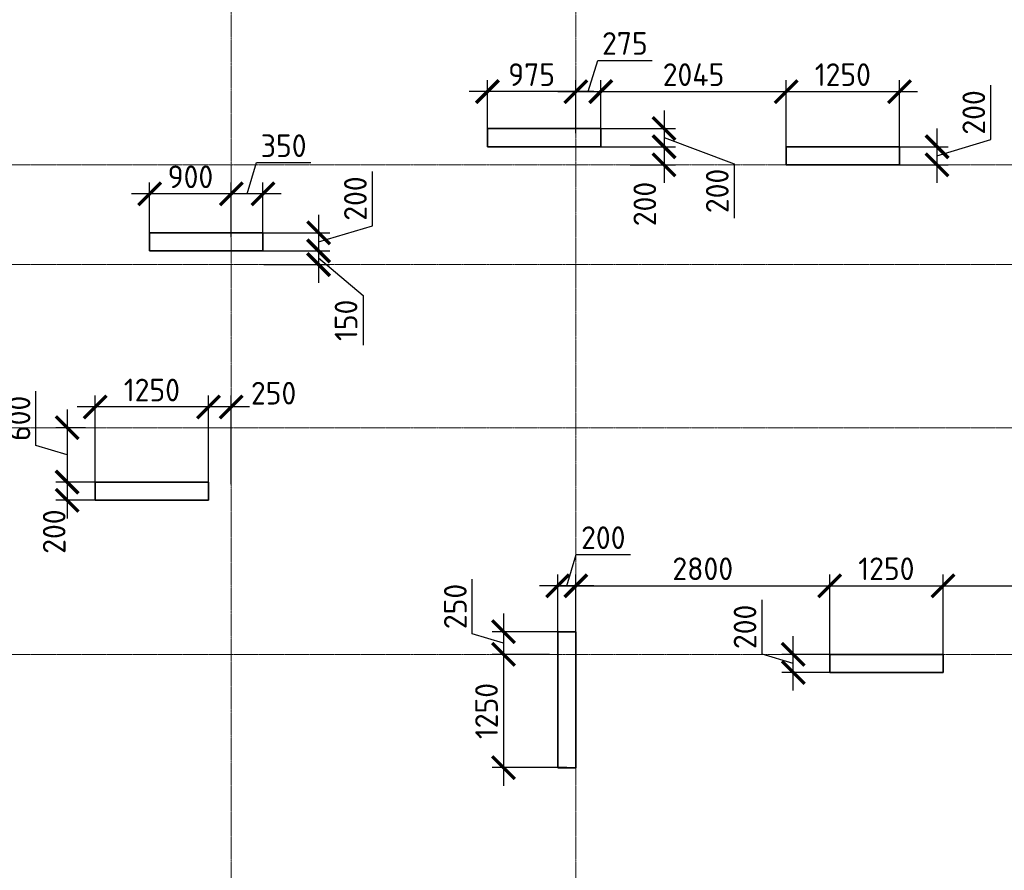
# Model space of a CAD drawing. Header units: millimetres. Extents: x 263826 to 1718326, y -423071 to 70137.
# Tile 45 of 256: x 478909 to 489768, y -310222 to -300839. Entities that reach past the tile are written whole.
import ezdxf

# ---------------------------------------------------------------- set-up
doc = ezdxf.new("R2010")
doc.units = ezdxf.units.MM
doc.linetypes.add('______5', pattern=[1100, 800, -100, 100, -100])
doc.linetypes.add('осевая', pattern=[50.8, 31.75, -6.35, 6.35, -6.35])
doc.layers.add('Колонна_ бетон', color=7, linetype='Continuous', lineweight=50, true_color=0xb4b496)
doc.layers.add('Оси', color=40, linetype='______5', lineweight=18)
doc.layers.add('РАЗМЕРЫ', color=1, linetype='Continuous', lineweight=9)
doc.styles.add('GOST-2.304_Type-B', font='GOST_Common.ttf')
doc.dimstyles.new('СПДС', dxfattribs={"dimscale": 100, "dimtxt": 2.5, "dimasz": 2.5, "dimexe": 1.25, "dimexo": 0, "dimtad": 1, "dimdec": 0, "dimtxsty": 'GOST-2.304_Type-B', "dimblk": 'ARCHTICK', "dimcen": 2.5, "dimdle": 2, "dimadec": 0, "dimazin": 2, "dimtfac": 0.75, "dimtdec": 0, "dimtmove": 1, "dimatfit": 3, "dimfxl": 1, "dimtolj": 1, "dimarcsym": 1})

# ---------------------------------------------------------------- blocks, each defined once
blk = doc.blocks.new('оси2')
at = {"layer": 'Оси', "color": 16, "linetype": 'осевая', "lineweight": 0, "ltscale": 0.5, "transparency": 33554687}
for p, q in [((1020445.5, 5465.4), (1020445.5, -20739.3)), ((1024245.5, 5465.4), (1024245.5, -20739.3)), ((979200, -4392.9), (1032582.1, -4392.9)), ((979200, -5492.9), (1032582.1, -5492.9)), ((979200, -7292.9), (1032582.1, -7292.9)), ((979200, -9792.9), (1032582.1, -9792.9))]:
    blk.add_line(p, q, dxfattribs=at)
blk = doc.blocks.new('_ArchTick')
at = {"color": 0, "linetype": 'ByBlock', "const_width": 0.15}
blk.add_lwpolyline([(-0.5, -0.5), (0.5, 0.5)], dxfattribs=at)
blk = doc.blocks.new('*D1142')
at = {"layer": 'DEFPOINTS', "color": 0, "lineweight": 0, "transparency": 16777216}
for p in [(484842, -307084), (484842, -307762, -360), (485042, -307762, -360)]:
    blk.add_point(p, dxfattribs=at)
at = {"layer": 'РАЗМЕРЫ', "color": 0, "lineweight": -2, "transparency": 16777216}
for p, q in [((484942, -307084), (485045, -306740)), ((485045, -306740), (485645, -306740)), ((484842, -307762), (484842, -306959)), ((485042, -307762), (485042, -306959)), ((485242, -307084), (484642, -307084))]:
    blk.add_line(p, q, dxfattribs=at)
at = {"layer": 'РАЗМЕРЫ', "color": 0, "lineweight": -2, "transparency": 16777216, "xscale": 250, "yscale": 250, "zscale": 250, "rotation": 180}
blk.add_blockref('_ArchTick', (484842, -307084), dxfattribs=at)
at = {"layer": 'РАЗМЕРЫ', "color": 0, "lineweight": -2, "transparency": 16777216, "xscale": 250, "yscale": 250, "zscale": 250}
blk.add_blockref('_ArchTick', (485042, -307084), dxfattribs=at)
at = {"layer": 'РАЗМЕРЫ', "color": 0, "lineweight": 0, "transparency": 16777216, "insert": (485345, -306553), "char_height": 250, "attachment_point": 5, "style": 'GOST-2.304_Type-B'}
blk.add_mtext('\\A1;200', dxfattribs=at)
blk = doc.blocks.new('*D1143')
at = {"layer": 'DEFPOINTS', "color": 0, "lineweight": 0, "transparency": 16777216}
for p in [(484942, -307590, -200), (484244, -307840), (484752, -307840, -560)]:
    blk.add_point(p, dxfattribs=at)
at = {"layer": 'РАЗМЕРЫ', "color": 0, "lineweight": -2, "transparency": 16777216}
for p, q in [((483900, -307612), (483900, -307012)), ((484244, -307390), (484244, -308040)), ((484244, -307715), (483900, -307612)), ((484942, -307590), (484119, -307590)), ((484752, -307840), (484119, -307840))]:
    blk.add_line(p, q, dxfattribs=at)
at = {"layer": 'РАЗМЕРЫ', "color": 0, "lineweight": -2, "transparency": 16777216, "xscale": 250, "yscale": 250, "zscale": 250}
for p, rotation in [((484244, -307590), 90), ((484244, -307840), 270)]:
    blk.add_blockref('_ArchTick', p, dxfattribs=dict(at, rotation=rotation))
at = {"layer": 'РАЗМЕРЫ', "color": 0, "lineweight": 0, "transparency": 16777216, "insert": (483713, -307312), "char_height": 250, "attachment_point": 5, "rotation": 90, "style": 'GOST-2.304_Type-B'}
blk.add_mtext('\\A1;250', dxfattribs=at)
blk = doc.blocks.new('*D1144')
at = {"layer": 'DEFPOINTS', "color": 0, "lineweight": 0, "transparency": 16777216}
for p in [(484752, -307840, -560), (484244, -309090), (484942, -309090, -200)]:
    blk.add_point(p, dxfattribs=at)
at = {"layer": 'РАЗМЕРЫ', "color": 0, "lineweight": -2, "transparency": 16777216}
for p, q in [((484244, -307640), (484244, -309290)), ((484752, -307840), (484119, -307840)), ((484942, -309090), (484119, -309090))]:
    blk.add_line(p, q, dxfattribs=at)
at = {"layer": 'РАЗМЕРЫ', "color": 0, "lineweight": -2, "transparency": 16777216, "xscale": 250, "yscale": 250, "zscale": 250}
for p, rotation in [((484244, -307840), 90), ((484244, -309090), 270)]:
    blk.add_blockref('_ArchTick', p, dxfattribs=dict(at, rotation=rotation))
at = {"layer": 'РАЗМЕРЫ', "color": 0, "lineweight": 0, "transparency": 16777216, "insert": (484057, -308465), "char_height": 250, "attachment_point": 5, "rotation": 90, "style": 'GOST-2.304_Type-B'}
blk.add_mtext('\\A1;1250', dxfattribs=at)
blk = doc.blocks.new('*D1145')
at = {"layer": 'DEFPOINTS', "color": 0, "lineweight": 0, "transparency": 16777216}
for p in [(487842, -307084), (485042, -307762, -360), (487842, -307890)]:
    blk.add_point(p, dxfattribs=at)
at = {"layer": 'РАЗМЕРЫ', "color": 0, "lineweight": -2, "transparency": 16777216}
for p, q in [((485042, -307762), (485042, -306959)), ((487842, -307890), (487842, -306959)), ((484842, -307084), (488042, -307084))]:
    blk.add_line(p, q, dxfattribs=at)
at = {"layer": 'РАЗМЕРЫ', "color": 0, "lineweight": -2, "transparency": 16777216, "xscale": 250, "yscale": 250, "zscale": 250, "rotation": 180}
blk.add_blockref('_ArchTick', (485042, -307084), dxfattribs=at)
at = {"layer": 'РАЗМЕРЫ', "color": 0, "lineweight": -2, "transparency": 16777216, "xscale": 250, "yscale": 250, "zscale": 250}
blk.add_blockref('_ArchTick', (487842, -307084), dxfattribs=at)
at = {"layer": 'РАЗМЕРЫ', "color": 0, "lineweight": 0, "transparency": 16777216, "insert": (486442, -306896), "char_height": 250, "attachment_point": 5, "style": 'GOST-2.304_Type-B'}
blk.add_mtext('\\A1;2800', dxfattribs=at)
blk = doc.blocks.new('*D1146')
at = {"layer": 'DEFPOINTS', "color": 0, "lineweight": 0, "transparency": 16777216}
for p in [(489092, -307084), (487842, -307890), (489092, -307890)]:
    blk.add_point(p, dxfattribs=at)
at = {"layer": 'РАЗМЕРЫ', "color": 0, "lineweight": -2, "transparency": 16777216}
for p, q in [((487842, -307890), (487842, -306959)), ((489092, -307890), (489092, -306959)), ((487642, -307084), (489292, -307084))]:
    blk.add_line(p, q, dxfattribs=at)
at = {"layer": 'РАЗМЕРЫ', "color": 0, "lineweight": -2, "transparency": 16777216, "xscale": 250, "yscale": 250, "zscale": 250, "rotation": 180}
blk.add_blockref('_ArchTick', (487842, -307084), dxfattribs=at)
at = {"layer": 'РАЗМЕРЫ', "color": 0, "lineweight": -2, "transparency": 16777216, "xscale": 250, "yscale": 250, "zscale": 250}
blk.add_blockref('_ArchTick', (489092, -307084), dxfattribs=at)
at = {"layer": 'РАЗМЕРЫ', "color": 0, "lineweight": 0, "transparency": 16777216, "insert": (488467, -306896), "char_height": 250, "attachment_point": 5, "style": 'GOST-2.304_Type-B'}
blk.add_mtext('\\A1;1250', dxfattribs=at)
blk = doc.blocks.new('*D1147')
at = {"layer": 'DEFPOINTS', "color": 0, "lineweight": 0, "transparency": 16777216}
for p in [(491242, -307084), (491242, -307744), (489092, -307890)]:
    blk.add_point(p, dxfattribs=at)
at = {"layer": 'РАЗМЕРЫ', "color": 0, "lineweight": -2, "transparency": 16777216}
for p, q in [((489092, -307890), (489092, -306959)), ((491242, -307744), (491242, -306959)), ((488892, -307084), (491442, -307084))]:
    blk.add_line(p, q, dxfattribs=at)
at = {"layer": 'РАЗМЕРЫ', "color": 0, "lineweight": -2, "transparency": 16777216, "xscale": 250, "yscale": 250, "zscale": 250, "rotation": 180}
blk.add_blockref('_ArchTick', (489092, -307084), dxfattribs=at)
at = {"layer": 'РАЗМЕРЫ', "color": 0, "lineweight": -2, "transparency": 16777216, "xscale": 250, "yscale": 250, "zscale": 250}
blk.add_blockref('_ArchTick', (491242, -307084), dxfattribs=at)
at = {"layer": 'РАЗМЕРЫ', "color": 0, "lineweight": 0, "transparency": 16777216, "insert": (490167, -306896), "char_height": 250, "attachment_point": 5, "style": 'GOST-2.304_Type-B'}
blk.add_mtext('\\A1;2150', dxfattribs=at)
blk = doc.blocks.new('*D1064')
at = {"layer": 'DEFPOINTS', "color": 0, "lineweight": 0, "transparency": 16777216}
for p in [(485317, -301632), (485042, -302090), (485317, -302090)]:
    blk.add_point(p, dxfattribs=at)
at = {"layer": 'РАЗМЕРЫ', "color": 0, "lineweight": -2, "transparency": 16777216}
for p, q in [((485179, -301632), (485283, -301289)), ((485283, -301289), (485883, -301289)), ((485042, -302090), (485042, -301507)), ((485317, -302090), (485317, -301507)), ((484842, -301632), (485517, -301632))]:
    blk.add_line(p, q, dxfattribs=at)
at = {"layer": 'РАЗМЕРЫ', "color": 0, "lineweight": -2, "transparency": 16777216, "xscale": 250, "yscale": 250, "zscale": 250, "rotation": 180}
blk.add_blockref('_ArchTick', (485042, -301632), dxfattribs=at)
at = {"layer": 'РАЗМЕРЫ', "color": 0, "lineweight": -2, "transparency": 16777216, "xscale": 250, "yscale": 250, "zscale": 250}
blk.add_blockref('_ArchTick', (485317, -301632), dxfattribs=at)
at = {"layer": 'РАЗМЕРЫ', "color": 0, "lineweight": 0, "transparency": 16777216, "insert": (485583, -301101), "char_height": 250, "attachment_point": 5, "style": 'GOST-2.304_Type-B'}
blk.add_mtext('\\A1;275', dxfattribs=at)
blk = doc.blocks.new('*D1065')
at = {"layer": 'DEFPOINTS', "color": 0, "lineweight": 0, "transparency": 16777216}
for p in [(484067, -301632), (484067, -302090), (485042, -302090)]:
    blk.add_point(p, dxfattribs=at)
at = {"layer": 'РАЗМЕРЫ', "color": 0, "lineweight": -2, "transparency": 16777216}
for p, q in [((484067, -302090), (484067, -301507)), ((485042, -302090), (485042, -301507)), ((485242, -301632), (483867, -301632))]:
    blk.add_line(p, q, dxfattribs=at)
at = {"layer": 'РАЗМЕРЫ', "color": 0, "lineweight": -2, "transparency": 16777216, "xscale": 250, "yscale": 250, "zscale": 250, "rotation": 180}
blk.add_blockref('_ArchTick', (484067, -301632), dxfattribs=at)
at = {"layer": 'РАЗМЕРЫ', "color": 0, "lineweight": -2, "transparency": 16777216, "xscale": 250, "yscale": 250, "zscale": 250}
blk.add_blockref('_ArchTick', (485042, -301632), dxfattribs=at)
at = {"layer": 'РАЗМЕРЫ', "color": 0, "lineweight": 0, "transparency": 16777216, "insert": (484554, -301445), "char_height": 250, "attachment_point": 5, "style": 'GOST-2.304_Type-B'}
blk.add_mtext('\\A1;975', dxfattribs=at)
blk = doc.blocks.new('*D1066')
at = {"layer": 'DEFPOINTS', "color": 0, "lineweight": 0, "transparency": 16777216}
for p in [(485317, -302040, -200), (485317, -302240, -200), (486015, -302240)]:
    blk.add_point(p, dxfattribs=at)
at = {"layer": 'РАЗМЕРЫ', "color": 0, "lineweight": -2, "transparency": 16777216}
for p, q in [((486015, -301840), (486015, -302440)), ((485317, -302040), (486140, -302040)), ((486015, -302140), (486790, -302428)), ((485317, -302240), (486140, -302240)), ((486790, -302428), (486790, -303028))]:
    blk.add_line(p, q, dxfattribs=at)
at = {"layer": 'РАЗМЕРЫ', "color": 0, "lineweight": -2, "transparency": 16777216, "xscale": 250, "yscale": 250, "zscale": 250}
for p, rotation in [((486015, -302040), 90), ((486015, -302240), 270)]:
    blk.add_blockref('_ArchTick', p, dxfattribs=dict(at, rotation=rotation))
at = {"layer": 'РАЗМЕРЫ', "color": 0, "lineweight": 0, "transparency": 16777216, "insert": (486602, -302728), "char_height": 250, "attachment_point": 5, "rotation": 90, "style": 'GOST-2.304_Type-B'}
blk.add_mtext('\\A1;200', dxfattribs=at)
blk = doc.blocks.new('*D1067')
at = {"layer": 'DEFPOINTS', "color": 0, "lineweight": 0, "transparency": 16777216}
for p in [(485728, -302240), (485640, -302440, -560), (486015, -302440)]:
    blk.add_point(p, dxfattribs=at)
at = {"layer": 'РАЗМЕРЫ', "color": 0, "lineweight": -2, "transparency": 16777216}
for p, q in [((486015, -302040), (486015, -302640)), ((485728, -302240), (486140, -302240)), ((485640, -302440), (486140, -302440))]:
    blk.add_line(p, q, dxfattribs=at)
at = {"layer": 'РАЗМЕРЫ', "color": 0, "lineweight": -2, "transparency": 16777216, "xscale": 250, "yscale": 250, "zscale": 250}
for p, rotation in [((486015, -302240), 90), ((486015, -302440), 270)]:
    blk.add_blockref('_ArchTick', p, dxfattribs=dict(at, rotation=rotation))
at = {"layer": 'РАЗМЕРЫ', "color": 0, "lineweight": 0, "transparency": 16777216, "insert": (485803, -302872), "char_height": 250, "attachment_point": 5, "rotation": 90, "style": 'GOST-2.304_Type-B'}
blk.add_mtext('\\A1;200', dxfattribs=at)
blk = doc.blocks.new('*D1068')
at = {"layer": 'DEFPOINTS', "color": 0, "lineweight": 0, "transparency": 16777216}
for p in [(487362, -301632), (485317, -302090), (487362, -302290)]:
    blk.add_point(p, dxfattribs=at)
at = {"layer": 'РАЗМЕРЫ', "color": 0, "lineweight": -2, "transparency": 16777216}
for p, q in [((485317, -302090), (485317, -301507)), ((487362, -302290), (487362, -301507)), ((485117, -301632), (487562, -301632))]:
    blk.add_line(p, q, dxfattribs=at)
at = {"layer": 'РАЗМЕРЫ', "color": 0, "lineweight": -2, "transparency": 16777216, "xscale": 250, "yscale": 250, "zscale": 250, "rotation": 180}
blk.add_blockref('_ArchTick', (485317, -301632), dxfattribs=at)
at = {"layer": 'РАЗМЕРЫ', "color": 0, "lineweight": -2, "transparency": 16777216, "xscale": 250, "yscale": 250, "zscale": 250}
blk.add_blockref('_ArchTick', (487362, -301632), dxfattribs=at)
at = {"layer": 'РАЗМЕРЫ', "color": 0, "lineweight": 0, "transparency": 16777216, "insert": (486340, -301445), "char_height": 250, "attachment_point": 5, "style": 'GOST-2.304_Type-B'}
blk.add_mtext('\\A1;2045', dxfattribs=at)
blk = doc.blocks.new('*D1069')
at = {"layer": 'DEFPOINTS', "color": 0, "lineweight": 0, "transparency": 16777216}
for p in [(488612, -301632), (487362, -302290), (488612, -302290)]:
    blk.add_point(p, dxfattribs=at)
at = {"layer": 'РАЗМЕРЫ', "color": 0, "lineweight": -2, "transparency": 16777216}
for p, q in [((487362, -302290), (487362, -301507)), ((488612, -302290), (488612, -301507)), ((487162, -301632), (488812, -301632))]:
    blk.add_line(p, q, dxfattribs=at)
at = {"layer": 'РАЗМЕРЫ', "color": 0, "lineweight": -2, "transparency": 16777216, "xscale": 250, "yscale": 250, "zscale": 250, "rotation": 180}
blk.add_blockref('_ArchTick', (487362, -301632), dxfattribs=at)
at = {"layer": 'РАЗМЕРЫ', "color": 0, "lineweight": -2, "transparency": 16777216, "xscale": 250, "yscale": 250, "zscale": 250}
blk.add_blockref('_ArchTick', (488612, -301632), dxfattribs=at)
at = {"layer": 'РАЗМЕРЫ', "color": 0, "lineweight": 0, "transparency": 16777216, "insert": (487987, -301445), "char_height": 250, "attachment_point": 5, "style": 'GOST-2.304_Type-B'}
blk.add_mtext('\\A1;1250', dxfattribs=at)
blk = doc.blocks.new('*D1070')
at = {"layer": 'DEFPOINTS', "color": 0, "lineweight": 0, "transparency": 16777216}
for p in [(488612, -302240), (488612, -302440, -560), (489025, -302440)]:
    blk.add_point(p, dxfattribs=at)
at = {"layer": 'РАЗМЕРЫ', "color": 0, "lineweight": -2, "transparency": 16777216}
for p, q in [((489618, -302162), (489618, -301562)), ((489025, -302040), (489025, -302640)), ((489025, -302340), (489618, -302162)), ((488612, -302240), (489150, -302240)), ((488612, -302440), (489150, -302440))]:
    blk.add_line(p, q, dxfattribs=at)
at = {"layer": 'РАЗМЕРЫ', "color": 0, "lineweight": -2, "transparency": 16777216, "xscale": 250, "yscale": 250, "zscale": 250}
for p, rotation in [((489025, -302240), 90), ((489025, -302440), 270)]:
    blk.add_blockref('_ArchTick', p, dxfattribs=dict(at, rotation=rotation))
at = {"layer": 'РАЗМЕРЫ', "color": 0, "lineweight": 0, "transparency": 16777216, "insert": (489431, -301862), "char_height": 250, "attachment_point": 5, "rotation": 90, "style": 'GOST-2.304_Type-B'}
blk.add_mtext('\\A1;200', dxfattribs=at)
blk = doc.blocks.new('*D1071')
at = {"layer": 'DEFPOINTS', "color": 0, "lineweight": 0, "transparency": 16777216}
for p in [(481592, -303190), (481592, -303390), (482205, -303390)]:
    blk.add_point(p, dxfattribs=at)
at = {"layer": 'РАЗМЕРЫ', "color": 0, "lineweight": -2, "transparency": 16777216}
for p, q in [((482798, -303112), (482798, -302512)), ((482205, -302990), (482205, -303590)), ((482205, -303290), (482798, -303112)), ((481592, -303190), (482330, -303190)), ((481592, -303390), (482330, -303390))]:
    blk.add_line(p, q, dxfattribs=at)
at = {"layer": 'РАЗМЕРЫ', "color": 0, "lineweight": -2, "transparency": 16777216, "xscale": 250, "yscale": 250, "zscale": 250}
for p, rotation in [((482205, -303190), 90), ((482205, -303390), 270)]:
    blk.add_blockref('_ArchTick', p, dxfattribs=dict(at, rotation=rotation))
at = {"layer": 'РАЗМЕРЫ', "color": 0, "lineweight": 0, "transparency": 16777216, "insert": (482611, -302812), "char_height": 250, "attachment_point": 5, "rotation": 90, "style": 'GOST-2.304_Type-B'}
blk.add_mtext('\\A1;200', dxfattribs=at)
blk = doc.blocks.new('*D1072')
at = {"layer": 'DEFPOINTS', "color": 0, "lineweight": 0, "transparency": 16777216}
for p in [(481669, -303390), (481600, -303540, -560), (482205, -303540)]:
    blk.add_point(p, dxfattribs=at)
at = {"layer": 'РАЗМЕРЫ', "color": 0, "lineweight": -2, "transparency": 16777216}
for p, q in [((482205, -303190), (482205, -303740)), ((481669, -303390), (482330, -303390)), ((482205, -303465), (482696, -303880)), ((481600, -303540), (482330, -303540)), ((482696, -303880), (482696, -304430))]:
    blk.add_line(p, q, dxfattribs=at)
at = {"layer": 'РАЗМЕРЫ', "color": 0, "lineweight": -2, "transparency": 16777216, "xscale": 250, "yscale": 250, "zscale": 250}
for p, rotation in [((482205, -303390), 90), ((482205, -303540), 270)]:
    blk.add_blockref('_ArchTick', p, dxfattribs=dict(at, rotation=rotation))
at = {"layer": 'РАЗМЕРЫ', "color": 0, "lineweight": 0, "transparency": 16777216, "insert": (482508, -304155), "char_height": 250, "attachment_point": 5, "rotation": 90, "style": 'GOST-2.304_Type-B'}
blk.add_mtext('\\A1;150', dxfattribs=at)
blk = doc.blocks.new('*D1073')
at = {"layer": 'DEFPOINTS', "color": 0, "lineweight": 0, "transparency": 16777216}
for p in [(481242, -302760), (481242, -303240), (481592, -303240)]:
    blk.add_point(p, dxfattribs=at)
at = {"layer": 'РАЗМЕРЫ', "color": 0, "lineweight": -2, "transparency": 16777216}
for p, q in [((481417, -302760), (481520, -302416)), ((481520, -302416), (482120, -302416)), ((481242, -303240), (481242, -302635)), ((481592, -303240), (481592, -302635)), ((481792, -302760), (481042, -302760))]:
    blk.add_line(p, q, dxfattribs=at)
at = {"layer": 'РАЗМЕРЫ', "color": 0, "lineweight": -2, "transparency": 16777216, "xscale": 250, "yscale": 250, "zscale": 250, "rotation": 180}
blk.add_blockref('_ArchTick', (481242, -302760), dxfattribs=at)
at = {"layer": 'РАЗМЕРЫ', "color": 0, "lineweight": -2, "transparency": 16777216, "xscale": 250, "yscale": 250, "zscale": 250}
blk.add_blockref('_ArchTick', (481592, -302760), dxfattribs=at)
at = {"layer": 'РАЗМЕРЫ', "color": 0, "lineweight": 0, "transparency": 16777216, "insert": (481820, -302229), "char_height": 250, "attachment_point": 5, "style": 'GOST-2.304_Type-B'}
blk.add_mtext('\\A1;350', dxfattribs=at)
blk = doc.blocks.new('*D1074')
at = {"layer": 'DEFPOINTS', "color": 0, "lineweight": 0, "transparency": 16777216}
for p in [(480342, -302760), (481242, -303049), (480342, -303240)]:
    blk.add_point(p, dxfattribs=at)
at = {"layer": 'РАЗМЕРЫ', "color": 0, "lineweight": -2, "transparency": 16777216}
for p, q in [((480342, -303240), (480342, -302635)), ((481242, -303049), (481242, -302635)), ((481442, -302760), (480142, -302760))]:
    blk.add_line(p, q, dxfattribs=at)
at = {"layer": 'РАЗМЕРЫ', "color": 0, "lineweight": -2, "transparency": 16777216, "xscale": 250, "yscale": 250, "zscale": 250, "rotation": 180}
blk.add_blockref('_ArchTick', (480342, -302760), dxfattribs=at)
at = {"layer": 'РАЗМЕРЫ', "color": 0, "lineweight": -2, "transparency": 16777216, "xscale": 250, "yscale": 250, "zscale": 250}
blk.add_blockref('_ArchTick', (481242, -302760), dxfattribs=at)
at = {"layer": 'РАЗМЕРЫ', "color": 0, "lineweight": 0, "transparency": 16777216, "insert": (480792, -302572), "char_height": 250, "attachment_point": 5, "style": 'GOST-2.304_Type-B'}
blk.add_mtext('\\A1;900', dxfattribs=at)
blk = doc.blocks.new('*D1075')
at = {"layer": 'DEFPOINTS', "color": 0, "lineweight": 0, "transparency": 16777216}
for p in [(480992, -305111), (480992, -305990), (481242, -305962)]:
    blk.add_point(p, dxfattribs=at)
at = {"layer": 'РАЗМЕРЫ', "color": 0, "lineweight": -2, "transparency": 16777216}
for p, q in [((480992, -305990), (480992, -304986)), ((481242, -305962), (481242, -304986)), ((481442, -305111), (480792, -305111))]:
    blk.add_line(p, q, dxfattribs=at)
at = {"layer": 'РАЗМЕРЫ', "color": 0, "lineweight": -2, "transparency": 16777216, "xscale": 250, "yscale": 250, "zscale": 250, "rotation": 180}
blk.add_blockref('_ArchTick', (480992, -305111), dxfattribs=at)
at = {"layer": 'РАЗМЕРЫ', "color": 0, "lineweight": -2, "transparency": 16777216, "xscale": 250, "yscale": 250, "zscale": 250}
blk.add_blockref('_ArchTick', (481242, -305111), dxfattribs=at)
at = {"layer": 'РАЗМЕРЫ', "color": 0, "lineweight": 0, "transparency": 16777216, "insert": (481709, -304959), "char_height": 250, "attachment_point": 5, "style": 'GOST-2.304_Type-B'}
blk.add_mtext('\\A1;250', dxfattribs=at)
blk = doc.blocks.new('*D1076')
at = {"layer": 'DEFPOINTS', "color": 0, "lineweight": 0, "transparency": 16777216}
for p in [(479742, -305111), (479742, -305990), (480992, -305990)]:
    blk.add_point(p, dxfattribs=at)
at = {"layer": 'РАЗМЕРЫ', "color": 0, "lineweight": -2, "transparency": 16777216}
for p, q in [((479742, -305990), (479742, -304986)), ((480992, -305990), (480992, -304986)), ((481192, -305111), (479542, -305111))]:
    blk.add_line(p, q, dxfattribs=at)
at = {"layer": 'РАЗМЕРЫ', "color": 0, "lineweight": -2, "transparency": 16777216, "xscale": 250, "yscale": 250, "zscale": 250, "rotation": 180}
blk.add_blockref('_ArchTick', (479742, -305111), dxfattribs=at)
at = {"layer": 'РАЗМЕРЫ', "color": 0, "lineweight": -2, "transparency": 16777216, "xscale": 250, "yscale": 250, "zscale": 250}
blk.add_blockref('_ArchTick', (480992, -305111), dxfattribs=at)
at = {"layer": 'РАЗМЕРЫ', "color": 0, "lineweight": 0, "transparency": 16777216, "insert": (480367, -304924), "char_height": 250, "attachment_point": 5, "style": 'GOST-2.304_Type-B'}
blk.add_mtext('\\A1;1250', dxfattribs=at)
blk = doc.blocks.new('*D1077')
at = {"layer": 'DEFPOINTS', "color": 0, "lineweight": 0, "transparency": 16777216}
for p in [(479633, -305340, -560), (479432, -305940), (479800, -305940, -200)]:
    blk.add_point(p, dxfattribs=at)
at = {"layer": 'РАЗМЕРЫ', "color": 0, "lineweight": -2, "transparency": 16777216}
for p, q in [((479088, -305537), (479088, -304937)), ((479432, -305140), (479432, -306140)), ((479633, -305340), (479307, -305340)), ((479432, -305640), (479088, -305537)), ((479800, -305940), (479307, -305940))]:
    blk.add_line(p, q, dxfattribs=at)
at = {"layer": 'РАЗМЕРЫ', "color": 0, "lineweight": -2, "transparency": 16777216, "xscale": 250, "yscale": 250, "zscale": 250}
for p, rotation in [((479432, -305340), 90), ((479432, -305940), 270)]:
    blk.add_blockref('_ArchTick', p, dxfattribs=dict(at, rotation=rotation))
at = {"layer": 'РАЗМЕРЫ', "color": 0, "lineweight": 0, "transparency": 16777216, "insert": (478901, -305237), "char_height": 250, "attachment_point": 5, "rotation": 90, "style": 'GOST-2.304_Type-B'}
blk.add_mtext('\\A1;600', dxfattribs=at)
blk = doc.blocks.new('*D1078')
at = {"layer": 'DEFPOINTS', "color": 0, "lineweight": 0, "transparency": 16777216}
for p in [(479877, -305940, -200), (479432, -306140), (479877, -306140, -200)]:
    blk.add_point(p, dxfattribs=at)
at = {"layer": 'РАЗМЕРЫ', "color": 0, "lineweight": -2, "transparency": 16777216}
for p, q in [((479432, -305740), (479432, -306340)), ((479877, -305940), (479307, -305940)), ((479877, -306140), (479307, -306140))]:
    blk.add_line(p, q, dxfattribs=at)
at = {"layer": 'РАЗМЕРЫ', "color": 0, "lineweight": -2, "transparency": 16777216, "xscale": 250, "yscale": 250, "zscale": 250}
for p, rotation in [((479432, -305940), 90), ((479432, -306140), 270)]:
    blk.add_blockref('_ArchTick', p, dxfattribs=dict(at, rotation=rotation))
at = {"layer": 'РАЗМЕРЫ', "color": 0, "lineweight": 0, "transparency": 16777216, "insert": (479289, -306486), "char_height": 250, "attachment_point": 5, "rotation": 90, "style": 'GOST-2.304_Type-B'}
blk.add_mtext('\\A1;200', dxfattribs=at)
blk = doc.blocks.new('*D1286')
at = {"layer": 'DEFPOINTS', "color": 0, "transparency": 16777216}
for p in [(487440, -307840), (487951, -307840, -200), (487842, -308040, 360)]:
    blk.add_point(p, dxfattribs=at)
at = {"layer": 'РАЗМЕРЫ', "color": 0, "lineweight": -2, "transparency": 16777216}
for p, q in [((487096, -307837), (487096, -307237)), ((487440, -308240), (487440, -307640)), ((487440, -307940), (487096, -307837)), ((487951, -307840), (487315, -307840)), ((487842, -308040), (487315, -308040))]:
    blk.add_line(p, q, dxfattribs=at)
at = {"layer": 'РАЗМЕРЫ', "color": 0, "lineweight": -2, "transparency": 16777216, "xscale": 250, "yscale": 250, "zscale": 250}
for p, rotation in [((487440, -307840), 90), ((487440, -308040), 270)]:
    blk.add_blockref('_ArchTick', p, dxfattribs=dict(at, rotation=rotation))
at = {"layer": 'РАЗМЕРЫ', "color": 0, "lineweight": 0, "transparency": 16777216, "insert": (486908, -307537), "char_height": 250, "attachment_point": 5, "rotation": 90, "style": 'GOST-2.304_Type-B'}
blk.add_mtext('\\A1;200', dxfattribs=at)

msp = doc.modelspace()

# ---------------------------------------------------------------- linework, layer by layer
at = {"layer": 'Колонна_ бетон', "color": 180, "linetype": 'Continuous', "lineweight": 35, "transparency": 33554687}
for p, q in [((484066.8803, -302040.31222, -200), (484066.8803, -302240.31222, -200)), ((485316.88027, -302040.31222, -200), (484066.8803, -302040.31222, -200)), ((485316.88027, -302240.31222, -200), (485316.88027, -302040.31222, -200)), ((485316.88027, -302240.31222, -200), (484066.8803, -302240.31222, -200)), ((487361.88034, -302240.31222, -200), (487361.88034, -302440.31222, -200)), ((488611.8803, -302240.31222, -200), (487361.88034, -302240.31222, -200)), ((488611.8803, -302240.31222, -200), (488611.8803, -302440.31222, -200)), ((487361.88034, -302440.31222, -200), (488611.8803, -302440.31222, -200)), ((480341.8803, -303390.31222, -200), (480341.8803, -303190.31222, -200)), ((481591.88027, -303190.31222, -200), (480341.8803, -303190.31222, -200)), ((481591.88027, -303190.31222, -200), (481591.88027, -303390.31222, -200)), ((481591.88027, -303390.31222, -200), (480341.8803, -303390.31222, -200)), ((480991.52161, -305940.31222, -200), (479741.52164, -305940.31222, -200)), ((479741.52164, -305940.31222, -200), (479741.52164, -306140.31222, -200)), ((480991.52161, -306140.31222, -200), (480991.52161, -305940.31222, -200)), ((479741.52164, -306140.31222, -200), (480991.52161, -306140.31222, -200)), ((485041.88027, -307590.31228, -200), (484841.88027, -307590.31228, -200)), ((484841.88027, -309090.31225, -200), (484841.88027, -307590.31228, -200)), ((485041.88027, -307590.31228, -200), (485041.88027, -309090.31225, -200)), ((487841.88084, -308040.31222, -200), (487841.88084, -307840.31222, -200)), ((487841.88084, -307840.31222, -200), (489091.88081, -307840.31222, -200)), ((489091.88081, -307840.31222, -200), (489091.88081, -308040.31222, -200)), ((489091.88081, -308040.31222, -200), (487841.88084, -308040.31222, -200)), ((484841.88027, -309090.31225, -200), (485041.88027, -309090.31225, -200))]:
    msp.add_line(p, q, dxfattribs=at)

# ---------------------------------------------------------------- block references
at = {"layer": 'РАЗМЕРЫ'}
msp.add_blockref('оси2', (-539203.53067, -298047.43065, -559.99999), dxfattribs=at)

# ---------------------------------------------------------------- dimensions: what is measured, and where the dimension line sits
at = {"layer": 'РАЗМЕРЫ', "color": 146, "lineweight": 0, "true_color": 0x006272}
for base, p1, p2, picture, middle in [((485317.03041, -301632.49093), (485041.88264, -302090.30715), (485317.03041, -302090.30715), '*D1064', (485345.08153, -301101.24093)), ((484067.02431, -301632.49093), (485041.88264, -302090.30715), (484067.02431, -302090.30715), '*D1065', (484554.45347, -301444.99093)), ((487362.02553, -301632.49093), (485317.03041, -302090.30715), (487362.02553, -302290.30715), '*D1068', (486339.52797, -301444.99093)), ((488612.03163, -301632.49093), (487362.02553, -302290.30715), (488612.03163, -302290.30715), '*D1069', (487987.02858, -301444.99093)), ((481241.88264, -302759.99093), (481592.03041, -303240.31325), (481241.88264, -303240.31325), '*D1073', (481582.58153, -302228.74093)), ((480342.03041, -302759.99093), (481241.88264, -303049.49093), (480342.03041, -303240.31325), '*D1074', (480791.95653, -302572.49093)), ((479741.6703, -305111.49293), (480991.6703, -305990.30715), (479741.6703, -305990.30715), '*D1076', (480366.6703, -304923.99293)), ((484842.03041, -307083.99093), (485042.03041, -307762.49093, -360), (484842.03041, -307762.49093, -360), '*D1142', (485107.65541, -306552.74093)), ((487842.03041, -307083.99093), (485042.03041, -307762.49093, -360), (487842.03041, -307890.31287), '*D1145', (486442.03041, -306896.49093)), ((489092.03041, -307083.99093), (487842.03041, -307890.31287), (489092.03041, -307890.31325), '*D1146', (488467.03041, -306896.49093)), ((491241.88264, -307083.99093), (489092.03041, -307890.31325), (491241.88264, -307744.49093), '*D1147', (490166.95653, -306896.49093))]:
    dim = msp.add_linear_dim(base=base, p1=p1, p2=p2, dimstyle='СПДС', override={"dimtofl": 0}, dxfattribs=at)
    dim.commit()
    dim.dimension.update_dxf_attribs({"geometry": picture, "text_midpoint": middle})
for base, p1, p2, picture, middle in [((489024.60072, -302440.31222), (488611.8803, -302240.31222), (488612.03044, -302440.31222, -559.99999), '*D1070', (489430.85072, -302099.68722)), ((482204.60072, -303390.31222), (481591.88027, -303190.31222), (481591.88027, -303390.31222), '*D1071', (482610.85072, -303049.68722)), ((479432.10072, -305940.31222), (479632.85072, -305340.31222, -559.99999), (479799.97573, -305940.31222, -200), '*D1077', (478900.85072, -305474.68722)), ((484244.10072, -307840.31222), (484941.88027, -307590.31228, -200), (484751.96023, -307840.31222, -559.99999), '*D1143', (483712.85072, -307549.68725)), ((484244.10072, -309090.31225), (484751.96023, -307840.31222, -559.99999), (484941.88027, -309090.31225, -200), '*D1144', (484056.60072, -308465.31223))]:
    dim = msp.add_linear_dim(base=base, p1=p1, p2=p2, angle=90, dimstyle='СПДС', override={"dimtofl": 0}, dxfattribs=at)
    dim.commit()
    dim.dimension.update_dxf_attribs({"geometry": picture, "text_midpoint": middle})
for base, p1, p2, picture, middle in [((486015.10072, -302240.31222), (485317.03041, -302040.31222, -200), (485316.88027, -302240.31222, -200), '*D1066', (486789.60072, -302490.31287)), ((486015.10072, -302440.31222), (485728.4905, -302240.31222), (485640.10072, -302440.31222, -559.99999), '*D1067', (485990.10072, -302871.99093)), ((482204.60072, -303540.31222), (481669.10072, -303390.31222), (481600.10072, -303540.31222, -559.99999), '*D1072', (482695.60072, -303942.99093)), ((479432.10072, -306140.31222), (479876.60072, -305940.31222, -200), (479876.60072, -306140.31222, -200), '*D1078', (479476.60072, -306486.49093))]:
    dim = msp.add_linear_dim(base=base, p1=p1, p2=p2, angle=90, dimstyle='СПДС', override={"dimtofl": 0}, dxfattribs=at)
    dim.commit()
    dim.dimension.update_dxf_attribs({"geometry": picture, "text_midpoint": middle, "dimtype": 160})
dim = msp.add_linear_dim(base=(480991.6703, -305111.49293), p1=(481241.88264, -305962.49093), p2=(480991.6703, -305990.30715), dimstyle='СПДС', override={"dimtofl": 0}, dxfattribs=at)
dim.commit()
dim.dimension.update_dxf_attribs({"geometry": '*D1075', "text_midpoint": (481709.48195, -305146.64985), "dimtype": 160})
at = {"layer": 'РАЗМЕРЫ', "color": 146, "lineweight": 0}
dim = msp.add_linear_dim(base=(487439.60072, -307840.31222, -360), p1=(487841.88084, -308040.31222), p2=(487951.45329, -307840.31222, -559.99999), angle=90, dimstyle='СПДС', dxfattribs=at)
dim.commit()
dim.dimension.update_dxf_attribs({"geometry": '*D1286', "text_midpoint": (486908.35072, -307774.68722, -360)})

doc.saveas('drawing.dxf')
